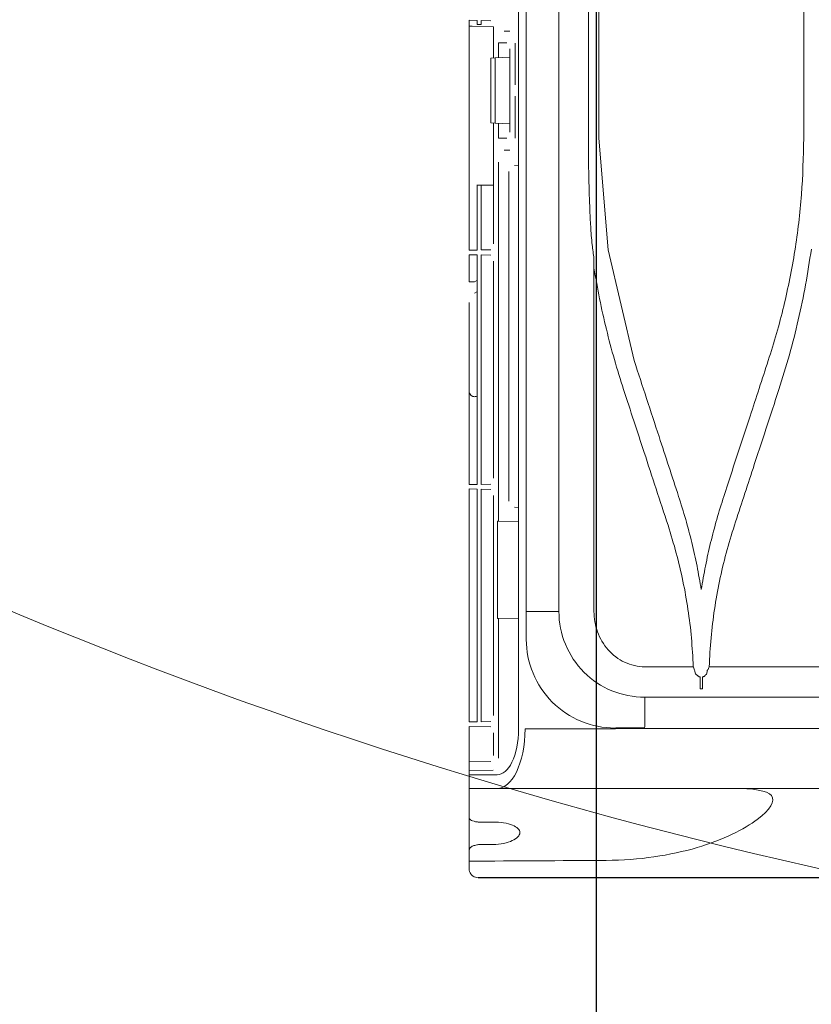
# Model space of a CAD drawing. Header units: inches. Extents: x 69729 to 77643, y -43505 to -36607.
# Tile 16 of 69: x 71969 to 71983, y -38240 to -38223. Entities that reach past the tile are written whole.
import ezdxf

# ---------------------------------------------------------------- set-up
doc = ezdxf.new("R2010")
doc.units = ezdxf.units.IN
doc.header["$MEASUREMENT"] = 0
doc.layers.get('0').update_dxf_attribs({"lineweight": 0})
doc.layers.get('Defpoints').update_dxf_attribs({"lineweight": 0})
for name, color, linetype, lineweight in [('p--drzwi', 125, 'Continuous', 0), ('p--klimatyzator', 30, 'Continuous', 15), ('p--wymiary-1-50', 5, 'Continuous', 0)]:
    doc.layers.add(name, color=color, linetype=linetype, lineweight=lineweight)
doc.styles.add('1-50', font='arial.ttf', dxfattribs={"width": 0.75, "height": 12.5})
doc.dimstyles.new('1-50', dxfattribs={"dimtxt": 12.5, "dimasz": 5, "dimexe": 5, "dimexo": 5, "dimgap": 0.09, "dimtad": 0, "dimdsep": 46, "dimtxsty": '1-50', "dimblk": 'OBLIQUE', "dimcen": 0.09, "dimadec": 0, "dimazin": 0, "dimtfac": 1, "dimtdec": 4, "dimtix": 1, "dimtofl": 0, "dimtmove": 2, "dimatfit": 3, "dimldrblk": 'OBLIQUE', "dimfxl": 5, "dimfxlon": 1, "dimtvp": 0.8, "dimtolj": 1, "dimtzin": 0, "dimarcsym": 0})

# ---------------------------------------------------------------- blocks, each defined once
blk = doc.blocks.new('drzwi-90-100')
blk.add_arc((10.8, 3.225), 84.153, 359.52334, 90.47666)
blk = doc.blocks.new('_OBLIQUE')
at = {"color": 0, "linetype": 'ByBlock', "lineweight": -2}
for p, q in [((-0.5, -0.5), (0.5, 0.5)), ((0, 0), (0, 0))]:
    blk.add_line(p, q, dxfattribs=at)
blk = doc.blocks.new('*D30')
at = {"layer": 'Defpoints', "color": 0}
for p in [(71526.912, -38105.971), (71997.121, -38105.971), (71588.357, -38366.071)]:
    blk.add_point(p, dxfattribs=at)
at = {"layer": 'p--wymiary-1-50', "color": 0, "linetype": 'Continuous', "lineweight": -2}
for p, q in [((71531.912, -38105.971), (71521.912, -38105.971)), ((71526.912, -38366.071), (71526.912, -38105.971)), ((71531.912, -38366.071), (71521.912, -38366.071))]:
    blk.add_line(p, q, dxfattribs=at)
at = {"layer": 'p--wymiary-1-50', "color": 0, "lineweight": -2, "xscale": 5, "yscale": 5, "zscale": 5}
for p, rotation in [((71526.912, -38105.971), 90), ((71526.912, -38366.071), 270)]:
    blk.add_blockref('_OBLIQUE', p, dxfattribs=dict(at, rotation=rotation))
at = {"layer": 'p--wymiary-1-50', "color": 0, "linetype": 'Continuous', "ltscale": 12, "insert": (71516.702, -38236.021), "char_height": 12.5, "attachment_point": 5, "rotation": 90, "style": '1-50'}
blk.add_mtext('\\A1;260.1', dxfattribs=at)
blk = doc.blocks.new('*D161')
at = {"layer": 'Defpoints', "color": 0}
for p in [(71979.561, -38144.421), (71997.121, -38144.421), (71997.121, -38244.421)]:
    blk.add_point(p, dxfattribs=at)
at = {"layer": 'p--wymiary-1-50', "color": 0, "linetype": 'Continuous', "lineweight": -2}
for p, q in [((71984.561, -38144.421), (71974.561, -38144.421)), ((71979.561, -38244.421), (71979.561, -38144.421)), ((71984.561, -38244.421), (71974.561, -38244.421))]:
    blk.add_line(p, q, dxfattribs=at)
at = {"layer": 'p--wymiary-1-50', "color": 0, "lineweight": -2, "xscale": 5, "yscale": 5, "zscale": 5}
for p, rotation in [((71979.561, -38144.421), 90), ((71979.561, -38244.421), 270)]:
    blk.add_blockref('_OBLIQUE', p, dxfattribs=dict(at, rotation=rotation))
at = {"layer": 'p--wymiary-1-50', "color": 0, "linetype": 'Continuous', "ltscale": 12, "insert": (71969.351, -38194.421), "char_height": 12.5, "attachment_point": 5, "rotation": 90, "style": '1-50'}
blk.add_mtext('\\A1;100', dxfattribs=at)
blk = doc.blocks.new('A$C66B7A3C4')
at = {"layer": 'p--klimatyzator', "lineweight": 15}
for p, q in [((18.684, 82.346), (18.684, 4.654)), ((18.114, 43.5), (18.114, 4.654)), ((18.818, 43.5), (18.818, 2.6)), ((13.836, 17.499), (13.836, 12.923)), ((17.419, 12.923), (17.419, 17.499)), ((17.599, 17.499), (17.599, 12.923)), ((19.304, 14.975), (19.472, 14.978)), ((19.472, 14.978), (19.472, 14.907)), ((19.544, 14.98), (19.681, 14.982)), ((19.544, 14.907), (19.544, 14.98)), ((19.681, 14.878), (19.681, 14.982)), ((19.255, 14.871), (19.26, 14.871)), ((19.255, 14.322), (19.255, 14.871)), ((19.63, 14.878), (19.26, 14.871)), ((19.472, 14.907), (19.544, 14.907)), ((19.63, 14.878), (19.681, 14.878)), ((19.681, 14.878), (19.681, 11.069)), ((18.974, 14.795), (19.07, 14.795)), ((18.877, 13.854), (18.877, 14.585)), ((18.974, 13.026), (18.974, 14.484)), ((19.022, 14.587), (19.167, 14.587)), ((19.167, 14.327), (19.167, 14.587)), ((18.974, 14.337), (19.228, 14.324)), ((19.228, 14.324), (19.302, 14.32)), ((19.228, 13.186), (19.228, 14.324)), ((19.302, 14.32), (19.302, 13.19)), ((18.877, 12.924), (18.877, 13.655)), ((19.228, 13.186), (18.974, 13.172)), ((19.167, 12.923), (19.167, 13.183)), ((19.302, 13.19), (19.228, 13.186)), ((19.255, 11.077), (19.255, 13.187)), ((17.419, 12.923), (17.252, 10.971)), ((19.167, 12.923), (19.022, 12.923)), ((19.07, 12.715), (18.974, 12.715)), ((18.818, 12.45), (18.892, 12.444)), ((19.167, 6.233), (19.167, 12.505)), ((18.987, 12.34), (18.987, 6.582)), ((19.424, 12.099), (19.26, 12.099)), ((19.472, 12.099), (19.424, 12.099)), ((19.544, 12.099), (19.472, 12.099)), ((19.472, 12.099), (19.472, 10.969)), ((19.544, 12.099), (19.549, 12.099)), ((19.544, 10.968), (19.544, 12.099)), ((19.681, 10.965), (19.681, 11.069)), ((17.252, 10.971), (16.799, 9.036)), ((19.472, 10.969), (19.304, 10.972)), ((19.304, 10.881), (19.472, 10.884)), ((19.472, 10.884), (19.472, 6.874)), ((19.681, 10.965), (19.544, 10.968)), ((19.544, 10.885), (19.681, 10.887)), ((19.544, 6.873), (19.544, 10.885)), ((19.681, 10.887), (19.681, 10.411)), ((17.501, 4.653), (17.501, 10.817)), ((19.255, 6.982), (19.255, 10.776)), ((19.588, 10.411), (19.549, 10.433)), ((19.588, 10.411), (19.681, 10.411)), ((19.588, 10.213), (19.549, 10.235)), ((19.681, 9.542), (19.681, 10.05)), ((19.681, 7.129), (19.681, 8.482)), ((19.681, 7.129), (19.681, 6.975)), ((19.681, 6.871), (19.681, 6.975)), ((19.472, 6.874), (19.304, 6.877)), ((19.304, 6.786), (19.472, 6.789)), ((19.472, 6.789), (19.472, 2.725)), ((19.681, 6.87), (19.544, 6.873)), ((19.544, 6.79), (19.681, 6.793)), ((19.544, 2.724), (19.544, 6.79)), ((19.681, 6.871), (19.681, 6.87)), ((19.681, 6.793), (19.681, 6.689)), ((19.255, 2.833), (19.255, 6.681)), ((19.681, 6.689), (19.681, 2.826)), ((18.818, 6.472), (18.892, 6.478)), ((18.818, 6.227), (19.167, 6.233)), ((19.167, 6.233), (19.188, 6.233)), ((19.188, 6.233), (19.188, 4.529)), ((19.167, 4.529), (18.818, 4.535)), ((19.188, 4.529), (19.167, 4.529)), ((19.167, 2.089), (19.167, 4.529)), ((15.645, 3.51), (15.644, 3.302)), ((19.681, 2.722), (19.681, 2.826)), ((17.135, 2.61), (17.135, 2.616)), ((19.472, 2.725), (19.304, 2.728)), ((19.304, 2.638), (19.681, 2.645)), ((19.681, 2.722), (19.544, 2.724)), ((19.681, 2.541), (19.681, 2.645)), ((19.255, 2.136), (19.255, 2.533)), ((19.681, 2.541), (19.681, 2.129)), ((19.681, 2.025), (19.681, 2.129)), ((19.681, 2.025), (19.304, 2.032)), ((19.681, 2.025), (19.681, 1.872)), ((19.681, 2.025), (19.681, 2.025)), ((19.192, 1.799), (19.681, 1.799)), ((19.681, 1.872), (19.263, 1.879)), ((19.681, 1.872), (19.681, 1.799)), ((19.681, 1.799), (19.681, 1.56)), ((19.192, 1.56), (19.681, 1.56)), ((19.681, 1.026), (19.681, 0.748)), ((19.681, 0.748), (19.681, 0.484)), ((19.681, 0.29), (19.681, 0.339)), ((19.681, 0.29), (19.681, 0.265))]:
    blk.add_line(p, q, dxfattribs=at)
for points, knots in [([(13.836, 12.923), (13.844, 12.594), (13.851, 12.265), (13.875, 11.937), (13.899, 11.609), (13.94, 11.281), (13.992, 10.956), (14.018, 10.793), (14.047, 10.631), (14.08, 10.469), (14.112, 10.308), (14.147, 10.147), (14.186, 9.987), (14.225, 9.827), (14.266, 9.667), (14.311, 9.509), (14.357, 9.351), (14.406, 9.194), (14.456, 9.036)], [0, 0, 0, 0, 1, 1, 1, 2, 2, 2, 3, 3, 3, 4, 4, 4, 5, 5, 5, 6, 6, 6, 6]), ([(17.599, 12.923), (17.599, 12.907), (17.599, 12.891), (17.599, 12.876), (17.599, 12.778), (17.598, 12.679), (17.597, 12.581), (17.596, 12.501), (17.595, 12.421), (17.594, 12.34)], [0, 0, 0, 0, 1, 1, 1, 2, 2, 2, 3, 3, 3, 3]), ([(17.594, 12.34), (17.593, 12.288), (17.592, 12.236), (17.59, 12.183), (17.587, 12.066), (17.584, 11.949), (17.58, 11.831), (17.575, 11.716), (17.571, 11.601), (17.565, 11.486)], [0, 0, 0, 0, 1, 1, 1, 2, 2, 2, 3, 3, 3, 3]), ([(17.565, 11.486), (17.563, 11.452), (17.562, 11.417), (17.559, 11.383), (17.553, 11.275), (17.545, 11.167), (17.532, 11.06)], [0, 0, 0, 0, 1, 1, 1, 2, 2, 2, 2]), ([(14.271, 8.53), (14.208, 8.732), (14.145, 8.933), (14.087, 9.136), (14.03, 9.339), (13.979, 9.542), (13.931, 9.747), (13.884, 9.952), (13.841, 10.157), (13.803, 10.363), (13.766, 10.569), (13.735, 10.776), (13.703, 10.984)], [0, 0, 0, 0, 1, 1, 1, 2, 2, 2, 3, 3, 3, 4, 4, 4, 4]), ([(17.501, 10.653), (17.47, 10.474), (17.439, 10.294), (17.403, 10.116), (17.368, 9.938), (17.327, 9.76), (17.284, 9.583), (17.241, 9.406), (17.195, 9.23), (17.144, 9.055), (17.094, 8.879), (17.039, 8.704), (16.984, 8.53)], [0, 0, 0, 0, 1, 1, 1, 2, 2, 2, 3, 3, 3, 4, 4, 4, 4]), ([(19.681, 9.542), (19.681, 9.474), (19.681, 9.407), (19.681, 9.34), (19.681, 9.273), (19.681, 9.208), (19.681, 9.144), (19.681, 9.081), (19.681, 9.021), (19.681, 8.965), (19.681, 8.908), (19.681, 8.855), (19.681, 8.807), (19.681, 8.759), (19.681, 8.716), (19.681, 8.678), (19.681, 8.64), (19.681, 8.608), (19.681, 8.582), (19.681, 8.555), (19.681, 8.536), (19.681, 8.522), (19.681, 8.509), (19.681, 8.502), (19.681, 8.502)], [0, 0, 0, 0, 1, 1, 1, 2, 2, 2, 3, 3, 3, 4, 4, 4, 5, 5, 5, 6, 6, 6, 7, 7, 7, 8, 8, 8, 8]), ([(14.456, 9.036), (14.562, 8.712), (14.668, 8.388), (14.774, 8.064), (14.85, 7.831), (14.927, 7.598), (15.003, 7.364), (15.08, 7.131), (15.156, 6.898), (15.232, 6.664)], [0, 0, 0, 0, 1, 1, 1, 2, 2, 2, 3, 3, 3, 3]), ([(16.022, 6.664), (16.136, 7.012), (16.25, 7.36), (16.364, 7.708), (16.437, 7.93), (16.509, 8.151), (16.581, 8.372), (16.654, 8.594), (16.726, 8.815), (16.799, 9.036)], [0, 0, 0, 0, 1, 1, 1, 2, 2, 2, 3, 3, 3, 3]), ([(15.047, 6.158), (14.939, 6.489), (14.83, 6.821), (14.722, 7.153), (14.647, 7.382), (14.572, 7.612), (14.496, 7.841), (14.421, 8.071), (14.346, 8.3), (14.271, 8.53)], [0, 0, 0, 0, 1, 1, 1, 2, 2, 2, 3, 3, 3, 3]), ([(16.984, 8.53), (16.864, 8.164), (16.744, 7.798), (16.624, 7.432), (16.555, 7.219), (16.485, 7.007), (16.416, 6.795), (16.346, 6.582), (16.277, 6.37), (16.207, 6.158)], [0, 0, 0, 0, 1, 1, 1, 2, 2, 2, 3, 3, 3, 3]), ([(19.549, 8.414), (19.549, 8.415), (19.55, 8.414), (19.551, 8.414), (19.557, 8.411), (19.563, 8.409), (19.569, 8.408), (19.575, 8.407), (19.582, 8.406), (19.588, 8.406), (19.595, 8.406), (19.601, 8.407), (19.607, 8.408), (19.613, 8.409), (19.619, 8.411), (19.625, 8.414), (19.636, 8.419), (19.646, 8.426), (19.654, 8.435), (19.663, 8.444), (19.669, 8.454), (19.674, 8.466), (19.679, 8.477), (19.681, 8.489), (19.681, 8.502)], [0, 0, 0, 0, 1, 1, 1, 2, 2, 2, 3, 3, 3, 4, 4, 4, 5, 5, 5, 6, 6, 6, 7, 7, 7, 8, 8, 8, 8]), ([(15.232, 6.664), (15.275, 6.53), (15.317, 6.396), (15.356, 6.261), (15.394, 6.127), (15.43, 5.991), (15.463, 5.855), (15.495, 5.72), (15.526, 5.583), (15.553, 5.447), (15.58, 5.31), (15.604, 5.172), (15.627, 5.035)], [0, 0, 0, 0, 1, 1, 1, 2, 2, 2, 3, 3, 3, 4, 4, 4, 4]), ([(15.627, 5.035), (15.651, 5.172), (15.674, 5.31), (15.701, 5.446), (15.729, 5.583), (15.759, 5.719), (15.792, 5.855), (15.825, 5.991), (15.86, 6.126), (15.899, 6.261), (15.938, 6.396), (15.98, 6.53), (16.022, 6.664)], [0, 0, 0, 0, 1, 1, 1, 2, 2, 2, 3, 3, 3, 4, 4, 4, 4]), ([(15.488, 3.687), (15.479, 3.855), (15.471, 4.023), (15.456, 4.191), (15.441, 4.358), (15.42, 4.524), (15.395, 4.69), (15.37, 4.856), (15.341, 5.02), (15.307, 5.184), (15.273, 5.348), (15.235, 5.512), (15.191, 5.673), (15.147, 5.836), (15.097, 5.997), (15.047, 6.158)], [0, 0, 0, 0, 1, 1, 1, 2, 2, 2, 3, 3, 3, 4, 4, 4, 5, 5, 5, 5]), ([(16.207, 6.158), (16.157, 5.996), (16.107, 5.835), (16.063, 5.672), (16.019, 5.51), (15.981, 5.347), (15.947, 5.182), (15.913, 5.018), (15.884, 4.854), (15.859, 4.688), (15.834, 4.523), (15.813, 4.357), (15.799, 4.19), (15.784, 4.023), (15.775, 3.855), (15.766, 3.687)], [0, 0, 0, 0, 1, 1, 1, 2, 2, 2, 3, 3, 3, 4, 4, 4, 5, 5, 5, 5]), ([(17.501, 4.653), (17.501, 4.532), (17.48, 4.41), (17.439, 4.296), (17.397, 4.182), (17.335, 4.075), (17.255, 3.984), (17.215, 3.938), (17.17, 3.897), (17.122, 3.86), (17.073, 3.823), (17.021, 3.791), (16.966, 3.765), (16.911, 3.74), (16.853, 3.72), (16.794, 3.707), (16.735, 3.694), (16.674, 3.687), (16.613, 3.687)], [0, 0, 0, 0, 1, 1, 1, 2, 2, 2, 3, 3, 3, 4, 4, 4, 5, 5, 5, 6, 6, 6, 6]), ([(18.114, 4.654), (18.114, 4.458), (18.075, 4.259), (18, 4.079), (17.925, 3.898), (17.815, 3.73), (17.676, 3.592), (17.537, 3.453), (17.371, 3.343), (17.189, 3.268), (17.007, 3.193), (16.812, 3.156), (16.615, 3.156)], [0, 0, 0, 0, 1, 1, 1, 2, 2, 2, 3, 3, 3, 4, 4, 4, 4]), ([(18.684, 4.654), (18.684, 4.518), (18.684, 4.383), (18.684, 4.247), (18.684, 4.22), (18.684, 4.193), (18.685, 4.165)], [0, 0, 0, 0, 1, 1, 1, 2, 2, 2, 2]), ([(18.685, 4.165), (18.685, 3.762), (18.518, 3.357), (18.231, 3.07), (18.087, 2.926), (17.915, 2.811), (17.729, 2.734), (17.542, 2.657), (17.337, 2.616), (17.135, 2.616)], [0, 0, 0, 0, 1, 1, 1, 2, 2, 2, 3, 3, 3, 3]), ([(15.507, 3.639), (15.508, 3.637), (15.51, 3.635), (15.513, 3.633), (15.514, 3.632), (15.516, 3.631), (15.518, 3.63)], [0, 0, 0, 0, 1, 1, 1, 2, 2, 2, 2]), ([(15.766, 3.687), (15.765, 3.684), (15.764, 3.681), (15.762, 3.677), (15.754, 3.656), (15.746, 3.635), (15.738, 3.614)], [0, 0, 0, 0, 1, 1, 1, 2, 2, 2, 2]), ([(15.542, 3.55), (15.537, 3.554), (15.533, 3.56), (15.531, 3.566), (15.529, 3.571), (15.527, 3.576), (15.527, 3.581)], [0, 0, 0, 0, 1, 1, 1, 2, 2, 2, 2]), ([(15.573, 3.522), (15.568, 3.527), (15.563, 3.532), (15.558, 3.536), (15.553, 3.541), (15.547, 3.545), (15.542, 3.55)], [0, 0, 0, 0, 1, 1, 1, 2, 2, 2, 2]), ([(15.605, 3.51), (15.6, 3.51), (15.596, 3.511), (15.592, 3.512), (15.588, 3.513), (15.584, 3.515), (15.581, 3.517), (15.578, 3.518), (15.575, 3.52), (15.573, 3.522)], [0, 0, 0, 0, 1, 1, 1, 2, 2, 2, 3, 3, 3, 3]), ([(15.681, 3.524), (15.678, 3.521), (15.673, 3.518), (15.668, 3.515), (15.664, 3.514), (15.66, 3.512), (15.655, 3.511), (15.652, 3.511), (15.649, 3.51), (15.646, 3.51)], [0, 0, 0, 0, 1, 1, 1, 2, 2, 2, 3, 3, 3, 3]), ([(15.716, 3.554), (15.71, 3.549), (15.704, 3.544), (15.699, 3.539), (15.693, 3.534), (15.687, 3.529), (15.681, 3.524)], [0, 0, 0, 0, 1, 1, 1, 2, 2, 2, 2]), ([(15.735, 3.588), (15.733, 3.58), (15.73, 3.572), (15.726, 3.565), (15.723, 3.561), (15.72, 3.558), (15.716, 3.554)], [0, 0, 0, 0, 1, 1, 1, 2, 2, 2, 2]), ([(16.615, 3.156), (15.347, 3.156), (14.078, 3.155), (12.818, 3.154), (11.558, 3.153), (10.305, 3.152), (9.074, 3.153), (8.459, 3.154), (7.848, 3.155), (7.243, 3.156), (6.638, 3.157), (6.041, 3.156), (5.448, 3.162), (4.856, 3.167), (4.271, 3.169), (3.674, 3.174), (3.077, 3.178), (2.465, 3.183), (1.836, 3.185)], [0, 0, 0, 0, 1, 1, 1, 2, 2, 2, 3, 3, 3, 4, 4, 4, 5, 5, 5, 6, 6, 6, 6]), ([(1.327, 2.61), (1.494, 2.61), (1.666, 2.61), (1.834, 2.61), (2.002, 2.61), (2.169, 2.61), (2.335, 2.61), (2.666, 2.61), (2.993, 2.61), (3.316, 2.61), (3.964, 2.61), (4.601, 2.61), (5.237, 2.61), (5.874, 2.61), (6.511, 2.61), (7.157, 2.61), (7.803, 2.61), (8.456, 2.61), (9.114, 2.61), (10.432, 2.61), (11.769, 2.61), (13.107, 2.61), (14.446, 2.61), (15.789, 2.61), (17.135, 2.61)], [0, 0, 0, 0, 1, 1, 1, 2, 2, 2, 3, 3, 3, 4, 4, 4, 5, 5, 5, 6, 6, 6, 7, 7, 7, 8, 8, 8, 8]), ([(17.135, 2.616), (17.126, 2.617), (17.116, 2.617), (17.106, 2.617), (16.943, 2.617), (16.78, 2.617), (16.616, 2.617)], [0, 0, 0, 0, 1, 1, 1, 2, 2, 2, 2]), ([(17.123, 2.6), (17.457, 2.6), (17.792, 2.6), (18.126, 2.6), (18.319, 2.6), (18.513, 2.6), (18.706, 2.6)], [0, 0, 0, 0, 1, 1, 1, 2, 2, 2, 2]), ([(18.706, 2.6), (18.706, 2.31), (18.765, 2.033), (18.857, 1.846), (18.949, 1.66), (19.07, 1.56), (19.192, 1.56)], [0, 0, 0, 0, 1, 1, 1, 2, 2, 2, 2]), ([(18.818, 2.6), (18.818, 2.377), (18.863, 2.163), (18.934, 2.02), (19.005, 1.876), (19.098, 1.799), (19.192, 1.799)], [0, 0, 0, 0, 1, 1, 1, 2, 2, 2, 2]), ([(19.192, 1.56), (18.112, 1.56), (17.032, 1.56), (15.955, 1.56), (14.877, 1.56), (13.802, 1.56), (12.728, 1.56), (11.655, 1.56), (10.581, 1.56), (9.521, 1.56), (8.46, 1.56), (7.417, 1.56), (6.39, 1.56)], [0, 0, 0, 0, 1, 1, 1, 2, 2, 2, 3, 3, 3, 4, 4, 4, 4]), ([(15.085, 1.56), (14.711, 1.56), (14.475, 1.528), (14.402, 1.436), (14.329, 1.343), (14.421, 1.189), (14.648, 1.019), (14.875, 0.849), (15.24, 0.664), (15.701, 0.527), (16.161, 0.391), (16.716, 0.305), (17.289, 0.303)], [0, 0, 0, 0, 1, 1, 1, 2, 2, 2, 3, 3, 3, 4, 4, 4, 4]), ([(19.681, 1.046), (19.681, 1.074), (19.681, 1.101), (19.681, 1.127), (19.681, 1.2), (19.681, 1.266), (19.681, 1.322), (19.681, 1.377), (19.681, 1.423), (19.681, 1.459), (19.681, 1.494), (19.681, 1.52), (19.681, 1.536), (19.681, 1.553), (19.681, 1.56), (19.681, 1.56)], [0, 0, 0, 0, 1, 1, 1, 2, 2, 2, 3, 3, 3, 4, 4, 4, 5, 5, 5, 5]), ([(19.473, 0.971), (19.495, 0.971), (19.518, 0.972), (19.539, 0.975), (19.56, 0.977), (19.58, 0.981), (19.597, 0.986), (19.615, 0.991), (19.631, 0.997), (19.643, 1.003), (19.657, 1.01), (19.667, 1.018), (19.673, 1.026), (19.679, 1.032), (19.681, 1.04), (19.681, 1.046)], [0, 0, 0, 0, 1, 1, 1, 2, 2, 2, 3, 3, 3, 4, 4, 4, 5, 5, 5, 5]), ([(19.265, 0.972), (19.136, 0.973), (19.012, 0.953), (18.927, 0.919), (18.842, 0.885), (18.797, 0.837), (18.797, 0.788), (18.798, 0.738), (18.844, 0.688), (18.929, 0.648), (19.013, 0.609), (19.136, 0.583), (19.265, 0.582)], [0, 0, 0, 0, 1, 1, 1, 2, 2, 2, 3, 3, 3, 4, 4, 4, 4]), ([(19.681, 0.484), (19.681, 0.496), (19.677, 0.508), (19.668, 0.519), (19.658, 0.53), (19.645, 0.54), (19.627, 0.549), (19.61, 0.557), (19.589, 0.565), (19.566, 0.57), (19.546, 0.575), (19.522, 0.578), (19.499, 0.58), (19.49, 0.58), (19.482, 0.58), (19.473, 0.581)], [0, 0, 0, 0, 1, 1, 1, 2, 2, 2, 3, 3, 3, 4, 4, 4, 5, 5, 5, 5]), ([(1.112, 0), (1.119, 0), (1.125, 0), (1.132, 0), (1.18, 0), (1.232, 0), (1.291, 0), (1.3, 0), (1.308, 0), (1.317, 0), (1.335, 0), (1.353, 0), (1.371, 0), (1.39, 0), (1.409, 0), (1.429, 0), (1.449, 0), (1.47, 0), (1.491, 0), (1.513, 0), (1.535, 0), (1.559, 0), (1.652, 0), (1.76, 0), (1.89, 0), (1.954, 0), (2.025, 0), (2.101, 0), (2.177, 0), (2.259, 0), (2.347, 0), (2.434, 0), (2.528, 0), (2.626, 0), (2.725, 0), (2.83, 0), (2.94, 0), (3.049, 0), (3.165, 0), (3.285, 0), (3.405, 0), (3.531, 0), (3.661, 0), (3.922, 0), (4.203, 0), (4.502, 0), (4.802, 0), (5.12, 0), (5.455, 0), (5.79, 0), (6.141, 0), (6.508, 0), (6.692, 0), (6.879, 0), (7.07, 0), (7.165, 0), (7.262, 0), (7.359, 0), (7.456, 0), (7.554, 0), (7.653, 0), (8.049, 0), (8.458, 0), (8.878, 0), (9.088, 0), (9.301, 0), (9.516, 0), (9.732, 0), (9.949, 0), (10.169, 0), (10.388, 0), (10.609, 0), (10.831, 0), (11.053, 0), (11.276, 0), (11.499, 0), (11.723, 0), (11.947, 0), (12.171, 0), (12.396, 0), (12.621, 0), (12.847, 0), (12.96, 0), (13.073, 0), (13.186, 0), (13.299, 0), (13.412, 0), (13.525, 0), (13.751, 0), (13.978, 0), (14.205, 0), (15.112, 0), (16.024, 0), (16.937, 0), (17.799, 0), (18.662, 0), (19.525, 0)], [0, 0, 0, 0, 1, 1, 1, 2, 2, 2, 3, 3, 3, 4, 4, 4, 5, 5, 5, 6, 6, 6, 7, 7, 7, 8, 8, 8, 9, 9, 9, 10, 10, 10, 11, 11, 11, 12, 12, 12, 13, 13, 13, 14, 14, 14, 15, 15, 15, 16, 16, 16, 17, 17, 17, 18, 18, 18, 19, 19, 19, 20, 20, 20, 21, 21, 21, 22, 22, 22, 23, 23, 23, 24, 24, 24, 25, 25, 25, 26, 26, 26, 27, 27, 27, 28, 28, 28, 29, 29, 29, 30, 30, 30, 31, 31, 31, 32, 32, 32, 32]), ([(19.525, 0.005), (17.913, 0.005), (16.3, 0.005), (14.69, 0.004), (13.885, 0.004), (13.08, 0.004), (12.277, 0.004), (11.473, 0.004), (10.664, 0.004), (9.881, 0.004), (9.097, 0.003), (8.343, 0.003), (7.616, 0.003), (7.253, 0.003), (6.895, 0.003), (6.553, 0.003), (6.211, 0.003), (5.881, 0.003), (5.563, 0.003), (4.928, 0.003), (4.336, 0.003), (3.807, 0.003), (3.278, 0.003), (2.816, 0.003), (2.423, 0.003)], [0, 0, 0, 0, 1, 1, 1, 2, 2, 2, 3, 3, 3, 4, 4, 4, 5, 5, 5, 6, 6, 6, 7, 7, 7, 8, 8, 8, 8]), ([(19.525, 0), (19.561, 0), (19.59, 0.012), (19.61, 0.025), (19.63, 0.038), (19.643, 0.052), (19.653, 0.066), (19.674, 0.096), (19.681, 0.126), (19.681, 0.156)], [0, 0, 0, 0, 1, 1, 1, 2, 2, 2, 3, 3, 3, 3])]:
    blk.add_open_spline(points, degree=3, knots=knots, dxfattribs=at)
for points in [[(17.501, 10.817), (17.512, 10.898), (17.523, 10.979), (17.532, 11.06)], [(18.114, 4.654), (18.253, 4.654), (18.436, 4.654), (18.662, 4.654)], [(18.684, 4.654), (18.683, 4.654), (18.674, 4.654), (18.662, 4.654)], [(15.488, 3.687), (14.293, 3.687), (13.1, 3.688), (11.918, 3.688)], [(15.507, 3.639), (15.501, 3.655), (15.495, 3.671), (15.488, 3.687)], [(15.523, 3.614), (15.522, 3.619), (15.52, 3.625), (15.518, 3.63)], [(15.523, 3.614), (15.525, 3.603), (15.526, 3.592), (15.527, 3.581)], [(15.735, 3.588), (15.736, 3.597), (15.737, 3.606), (15.738, 3.614)], [(16.613, 3.687), (16.331, 3.687), (16.048, 3.687), (15.766, 3.687)], [(15.605, 3.302), (15.605, 3.372), (15.605, 3.441), (15.606, 3.51)], [(15.644, 3.302), (15.631, 3.302), (15.618, 3.302), (15.605, 3.302)], [(16.615, 3.156), (16.615, 3.029), (16.615, 2.85), (16.615, 2.637)], [(16.616, 2.617), (16.616, 2.618), (16.616, 2.626), (16.615, 2.637)], [(19.473, 0.971), (19.404, 0.972), (19.335, 0.972), (19.265, 0.972)], [(19.265, 0.582), (19.335, 0.581), (19.404, 0.581), (19.473, 0.581)], [(19.681, 0.339), (19.681, 0.388), (19.681, 0.436), (19.681, 0.484)], [(17.289, 0.303), (18.087, 0.299), (18.884, 0.293), (19.681, 0.29)], [(19.681, 0.156), (19.681, 0.201), (19.681, 0.245), (19.681, 0.29)]]:
    blk.add_open_spline(points, degree=3, dxfattribs=at)

msp = doc.modelspace()

# ---------------------------------------------------------------- block references
at = {"layer": 'p--drzwi', "xscale": -1, "rotation": 89.99999999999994}
msp.add_blockref('drzwi-90-100', (72005.071, -38144.421), dxfattribs=at)
at = {"layer": 'p--klimatyzator', "color": 2, "linetype": 'Continuous', "lineweight": 60, "xscale": -1}
msp.add_blockref('A$C66B7A3C4', (71997.019, -38237.498), dxfattribs=at)

# ---------------------------------------------------------------- dimensions: what is measured, and where the dimension line sits
at = {"layer": 'p--wymiary-1-50', "linetype": 'Continuous'}
for base, p1, p2, picture, middle in [((71526.912, -38105.971), (71588.357, -38366.071), (71997.121, -38105.971), '*D30', (71516.702, -38236.021)), ((71979.561, -38144.421), (71997.121, -38244.421), (71997.121, -38144.421), '*D161', (71969.351, -38194.421))]:
    dim = msp.add_linear_dim(base=base, p1=p1, p2=p2, angle=90, dimstyle='1-50', dxfattribs=at)
    dim.commit()
    dim.dimension.update_dxf_attribs({"geometry": picture, "text_midpoint": middle})

doc.saveas('drawing.dxf')
